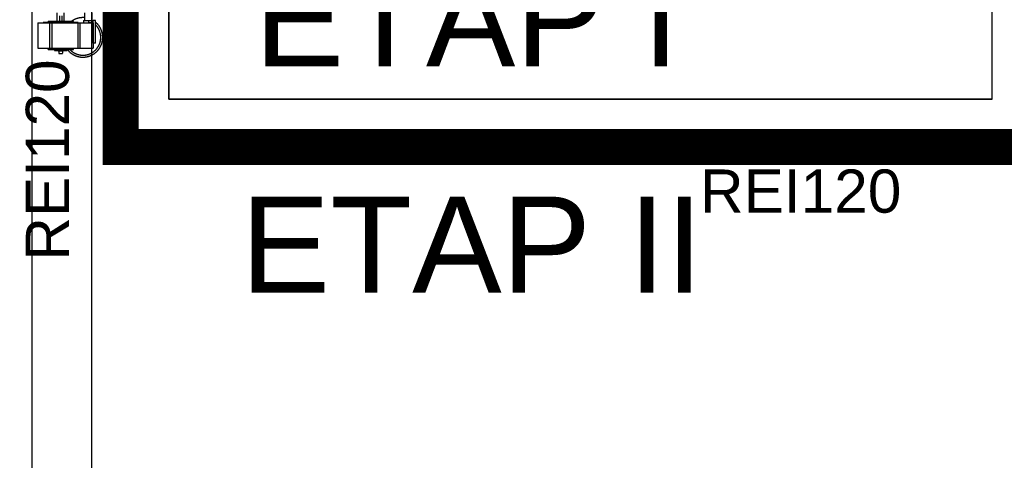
# Model space of a CAD drawing. Header units: centimetres. Extents: x -156440 to 298236, y -263599 to 81430.
# Tile 143 of 170: x 205973 to 210074, y -168343 to -166506. Entities that reach past the tile are written whole.
import ezdxf

# ---------------------------------------------------------------- set-up
doc = ezdxf.new("R2010")
doc.units = ezdxf.units.CM
doc.header["$LTSCALE"] = 50
for name, pattern in [('Kondygnacja -2$0$DIVIDE', [31.75, 12.7, -6.35, 0, -6.35, 0, -6.35]), ('Kondygnacja -2$0$HIDDEN2', [4.7625, 3.175, -1.5875]), ('Kondygnacja -2$0$HIDDENX2', [19.05, 12.7, -6.35]), ('Osie rzutów$0$DASHDOT2', [12.7, 6.35, -3.175, 0, -3.175])]:
    doc.linetypes.add(name, pattern=pattern)
doc.layers.get('0').update_dxf_attribs({"color": 8})
doc.layers.add('Kondygnacja -2$0$_SP KORYTA', color=8, linetype='Continuous', lineweight=25)
for name, color, linetype in [('Kondygnacja -2$0$ARCH_ETAPOWANIE', 8, 'Kondygnacja -2$0$DIVIDE'), ('Kondygnacja -2$0$ARCH_INFO_ODPORNOŚĆ OGNIOWA', 8, 'Continuous'), ('Kondygnacja -2$0$ARCH_KONSTR_POWYŻEJ RZUTU_IST', 8, 'Kondygnacja -2$0$HIDDEN2'), ('Kondygnacja -2$0$ARCH_ŚLUSARKA_DRZWI', 8, 'Continuous'), ('Kondygnacja -2$0$ARCH_ŻELBET_IST', 9, 'Continuous'), ('Osie rzutów$0$ARCH_INFO_OSIE_IST', 8, 'Osie rzutów$0$DASHDOT2')]:
    doc.layers.add(name, color=color, linetype=linetype)
doc.layers.add('OBRYSY POWIERZCHNI', color=8, linetype='Continuous', plot=False)
doc.styles.add('Kondygnacja -2$0$Arial', font='ARIAL.TTF')

# ---------------------------------------------------------------- blocks, each defined once
blk = doc.blocks.new('Osie rzutów')
at = {"layer": 'Osie rzutów$0$ARCH_INFO_OSIE_IST', "ltscale": 10}
blk.add_line((12860, 12510), (12860, 4623.26), dxfattribs=at)
blk = doc.blocks.new('Kondygnacja -2$0$brama-VR2')
at = {"linetype": 'Kondygnacja -2$0$HIDDENX2', "extrusion": (0.906308, 2.66458e-15, 0.422618)}
for p, q in [((-2.25, -244.66), (-2.25, -241)), ((0.75, -244.66), (0.75, -241)), ((9.21, -241), (9.21, -244.25)), ((12.21, -241), (12.21, -244.25)), ((-10.25, -245.25), (-10.25, -255.74)), ((-10.25, -245.25), (-5.36, -245.25)), ((-7.9, -245.05), (-8.01, -245.05)), ((-8.01, -245.25), (-8.01, -245.05)), ((-7.9, -245.25), (-7.9, -245.05)), ((-6.62, -245.05), (-7.9, -245.05)), ((-6.62, -245.25), (-6.62, -245.05)), ((-4.93, -245.05), (-6.62, -245.05)), ((4.53, -244.66), (-6.03, -244.66)), ((-6.03, -245.05), (-6.03, -244.66)), ((-5.36, -245.25), (-5.36, -255.74)), ((-5.36, -245.25), (-4.44, -245.25)), ((-4.93, -245.25), (-4.93, -245.05)), ((-1.88, -245.05), (-4.93, -245.05)), ((-4.44, -245.25), (-4.44, -255.74)), ((-4.44, -245.25), (6.38, -245.25)), ((-1.88, -245.25), (-1.88, -245.05)), ((0.49, -245.05), (-1.88, -245.05)), ((-1.15, -244.66), (-1.15, -242.27)), ((-0.35, -242.27), (-0.35, -244.66)), ((0.49, -245.25), (0.49, -245.05)), ((3.52, -245.05), (0.49, -245.05)), ((3.52, -245.25), (3.52, -245.05)), ((5.18, -245.05), (3.52, -245.05)), ((4.53, -245.05), (4.53, -244.66)), ((5.18, -245.25), (5.18, -245.05)), ((6.42, -245.05), (5.18, -245.05)), ((6.38, -245.25), (6.38, -255.74)), ((6.38, -245.25), (7.28, -245.25)), ((6.42, -245.25), (6.42, -245.05)), ((6.51, -245.05), (6.42, -245.05)), ((6.51, -245.25), (6.51, -245.05)), ((7.28, -245.25), (7.28, -255.74)), ((7.28, -245.25), (12.71, -245.25)), ((8.71, -244.25), (8.76, -244.25)), ((8.71, -244.25), (8.71, -245.25)), ((8.76, -244.25), (10.91, -244.25)), ((10.91, -244.25), (12.71, -244.25)), ((10.91, -245.25), (10.91, -244.25)), ((12.71, -245.25), (10.91, -245.25)), ((12.71, -245.25), (12.71, -244.25)), ((13.71, -244.25), (12.71, -244.25)), ((12.71, -253.65), (12.71, -244.25)), ((12.71, -245.25), (12.71, -255.74)), ((13.71, -253.65), (13.71, -244.25)), ((13.71, -253.65), (12.71, -253.65)), ((-10.25, -255.74), (-5.36, -255.74)), ((-8.01, -255.94), (-8.01, -255.74)), ((-7.9, -255.94), (-8.01, -255.94)), ((-7.9, -255.94), (-7.9, -255.74)), ((-6.62, -255.94), (-7.9, -255.94)), ((-6.62, -255.94), (-6.62, -255.74)), ((-4.93, -255.94), (-6.62, -255.94)), ((-6.03, -256.33), (-6.03, -255.94)), ((-6.03, -256.33), (4.53, -256.33)), ((-5.36, -255.74), (-4.44, -255.74)), ((-4.93, -255.94), (-4.93, -255.74)), ((-1.88, -255.94), (-4.93, -255.94)), ((-4.44, -255.74), (6.38, -255.74)), ((-3.39, -256.33), (-3.39, -256.73)), ((-3.39, -256.73), (1.89, -256.73)), ((-1.88, -255.94), (-1.88, -255.74)), ((0.49, -255.94), (-1.88, -255.94)), ((0.25, -256.73), (-1.75, -256.73)), ((-1.75, -256.73), (-1.75, -256.93)), ((-1.75, -256.93), (0.25, -256.93)), ((-1.55, -256.93), (-1.55, -257.83)), ((-1.45, -257.93), (-0.75, -257.93)), ((-0.75, -257.93), (-0.05, -257.93)), ((0.05, -256.93), (0.05, -257.83)), ((0.25, -256.73), (0.25, -256.93)), ((0.49, -255.94), (0.49, -255.74)), ((3.52, -255.94), (0.49, -255.94)), ((1.89, -256.33), (1.89, -256.73)), ((3.52, -255.94), (3.52, -255.74)), ((5.18, -255.94), (3.52, -255.94)), ((4.53, -256.33), (4.53, -255.94)), ((5.18, -255.94), (5.18, -255.74)), ((6.42, -255.94), (5.18, -255.94)), ((6.38, -255.74), (7.28, -255.74)), ((6.42, -255.94), (6.42, -255.74)), ((6.51, -255.94), (6.42, -255.94)), ((6.51, -255.94), (6.51, -255.74)), ((7.28, -255.74), (12.71, -255.74))]:
    blk.add_line(p, q, dxfattribs=at)
at = {"linetype": 'Kondygnacja -2$0$HIDDENX2'}
for centre, radius, start, end in [((8.5, -251.26), 8.24, 217.9841, 50.81), ((8.5, -251.26), 7.43, 223.041, 45.5115), ((8.5, -251.26), 8.24, 85.0969, 126.6362), ((-1.45, -257.83), 0.1, 180, 270), ((-0.05, -257.83), 0.1, 270, 0)]:
    blk.add_arc(centre, radius, start, end, dxfattribs=at)
blk = doc.blocks.new('Kondygnacja -2$0$konstukcja stropu -2')
at = {"layer": 'Kondygnacja -2$0$ARCH_KONSTR_POWYŻEJ RZUTU_IST', "ltscale": 10}
blk.add_line((12885, 5025), (12885, 5575), dxfattribs=at)

msp = doc.modelspace()

# ---------------------------------------------------------------- linework, layer by layer
at = {"layer": 'Kondygnacja -2$0$ARCH_ETAPOWANIE', "ltscale": 10, "const_width": 150, "elevation": -3480}
msp.add_lwpolyline([(215051.723, -159426.769), (206394.241, -159426.769), (206394.241, -167036.769), (215051.723, -167036.769)], dxfattribs=at)
at = {"layer": 'Kondygnacja -2$0$ARCH_ŻELBET_IST', "ltscale": 4}
for p, q in [((206394.241, -167036.769, -3480), (206394.241, -166301.769, -3480)), ((206594.241, -166836.769, -3480), (206594.241, -166301.769, -3480)), ((210024.241, -166836.769, -3480), (210024.241, -166301.769, -3480)), ((210024.241, -166836.769, -3480), (206594.241, -166836.769, -3480)), ((210224.241, -167036.769, -3480), (206394.241, -167036.769, -3480))]:
    msp.add_line(p, q, dxfattribs=at)
at = {"layer": 'OBRYSY POWIERZCHNI', "elevation": -3480}
msp.add_lwpolyline([(206594.241, -166836.769), (210024.241, -166836.769), (210024.241, -163706.769), (206594.241, -163706.769)], close=True, dxfattribs=at)

# ---------------------------------------------------------------- block references
at = {"layer": 'Kondygnacja -2$0$_SP KORYTA', "xscale": 10, "yscale": 10, "zscale": 10}
msp.add_blockref('Kondygnacja -2$0$konstukcja stropu -2', (77424.241, -219231.769, -3480), dxfattribs=at)
at = {"layer": 'Kondygnacja -2$0$ARCH_ŚLUSARKA_DRZWI', "xscale": 10, "yscale": 10, "zscale": 10}
msp.add_blockref('Kondygnacja -2$0$brama-VR2', (206151.741, -164066.769, -3480), dxfattribs=at)
at = {"layer": 'Osie rzutów$0$ARCH_INFO_OSIE_IST', "xscale": 10, "yscale": 10, "zscale": 10}
msp.add_blockref('Osie rzutów', (77424.241, -219231.769), dxfattribs=at)

# ---------------------------------------------------------------- texts
at = {"layer": 'Kondygnacja -2$0$ARCH_ETAPOWANIE', "ltscale": 10, "char_height": 400, "width": 2796.22902, "attachment_point": 1, "style": 'Kondygnacja -2$0$Arial'}
for s, insert in [('ETAP I', (206951.265, -166300.304, -3480)), ('ETAP II', (206894.054, -167243.283, -3480))]:
    msp.add_mtext(s, dxfattribs=dict(at, insert=insert))
at = {"layer": 'Kondygnacja -2$0$ARCH_INFO_ODPORNOŚĆ OGNIOWA', "insert": (206089.886, -167090.664, -3480), "char_height": 180, "width": 533.32525, "attachment_point": 5, "rotation": 90, "style": 'Kondygnacja -2$0$Arial'}
msp.add_mtext('REI120', dxfattribs=at)
at = {"layer": 'Kondygnacja -2$0$ARCH_INFO_ODPORNOŚĆ OGNIOWA', "insert": (209226.175, -167221.378, -3480), "char_height": 180, "width": 533.32525, "attachment_point": 5, "style": 'Kondygnacja -2$0$Arial'}
msp.add_mtext('REI120', dxfattribs=at)

doc.saveas('drawing.dxf')
